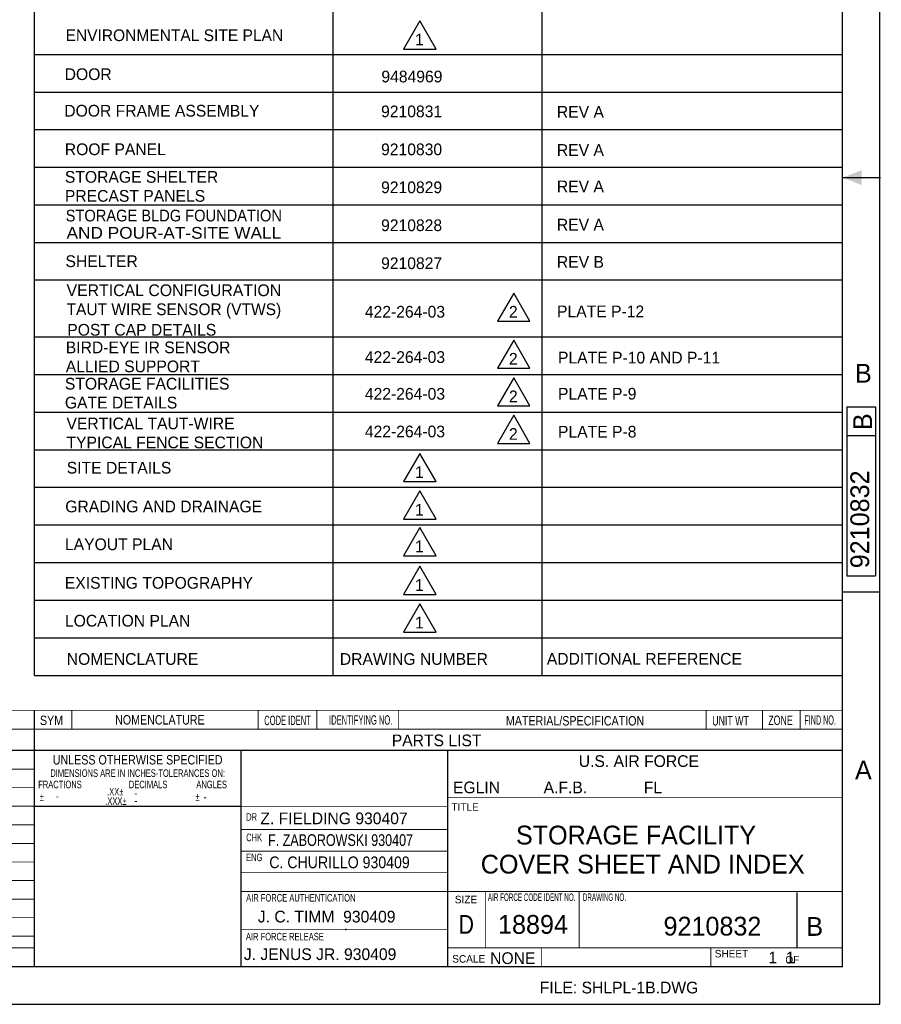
# Model space of a CAD drawing. Extents: x 0 to 344, y 0 to 79.
# Tile 5 of 7: x 23 to 34, y 0 to 13. Entities that reach past the tile are written whole.
import ezdxf
from ezdxf.enums import TextEntityAlignment as Align

# ---------------------------------------------------------------- set-up
doc = ezdxf.new("R2010")
doc.units = 0
doc.linetypes.add('DASHED', pattern=[0])
doc.layers.get('0').update_dxf_attribs({"linetype": 'CONTINUOUS'})
for name, color, linetype in [('LETTERING', 5, 'CONTINUOUS'), ('OUTLINE', 1, 'CONTINUOUS'), ('PARTSLIST', 3, 'CONTINUOUS')]:
    doc.layers.add(name, color=color, linetype=linetype)

# ---------------------------------------------------------------- blocks, each defined once
blk = doc.blocks.new('BORDER')
at = {"color": 0}
for p, q in [((1, 0), (1, 1)), ((0, 0), (1, 0))]:
    blk.add_line(p, q, dxfattribs=at)

msp = doc.modelspace()

# ---------------------------------------------------------------- linework, layer by layer
at = {"layer": 'LETTERING', "color": 0}
msp.add_line((32.893, 1.488), (32.893, 0.75), dxfattribs=at)
for points in [[(27.878, 13.086), (27.661, 12.711), (28.094, 12.711)], [(29.128, 9.463), (28.911, 9.088), (29.344, 9.088)], [(29.128, 8.838), (28.911, 8.463), (29.344, 8.463)], [(29.128, 8.338), (28.911, 7.963), (29.344, 7.963)], [(29.128, 7.838), (28.911, 7.463), (29.344, 7.463)], [(27.878, 7.331), (27.661, 6.956), (28.094, 6.956)], [(27.878, 6.831), (27.661, 6.456), (28.094, 6.456)], [(27.878, 6.343), (27.661, 5.968), (28.094, 5.968)], [(27.878, 5.829), (27.661, 5.454), (28.094, 5.454)], [(27.878, 5.328), (27.661, 4.953), (28.094, 4.953)]]:
    msp.add_lwpolyline(points, close=True, dxfattribs=at)
at = {"layer": 'OUTLINE', "color": 0}
msp.add_line((33.6, 11), (33.85, 11), dxfattribs=at)
at = {"layer": 'OUTLINE', "color": 0, "linetype": 'DASHED'}
for p, q in [((33.56, 7.95), (33.94, 7.95)), ((33.56, 7.95), (33.56, 5.7)), ((33.94, 7.95), (33.94, 5.7)), ((33.56, 7.57), (33.94, 7.57)), ((33.56, 5.7), (33.94, 5.7))]:
    msp.add_line(p, q, dxfattribs=at)
at = {"layer": 'OUTLINE', "color": 0, "const_width": 0.02}
msp.add_lwpolyline([(0.5, 21.5), (0.5, 0.5), (33.5, 0.5), (33.5, 21.5)], close=True, dxfattribs=at)
at = {"layer": 'OUTLINE', "color": 0}
for points, const_width in [([(33.508, 11), (34.008, 11)], 0.02), ([(33.493, 5.487), (33.993, 5.487)], 0.02), ([(19.75, 3.911), (33.5, 3.911)], 0.012), ([(22.75, 0.5), (22.75, 3.911)], 0.02), ([(23.25, 3.661), (23.25, 3.911)], 0.012), ([(25.727, 3.661), (25.727, 3.911)], 0.012), ([(26.508, 3.661), (26.508, 3.911)], 0.012), ([(27.597, 3.661), (27.597, 3.911)], 0.012), ([(31.688, 3.661), (31.688, 3.911)], 0.012), ([(32.438, 3.661), (32.438, 3.911)], 0.012), ([(32.938, 3.661), (32.938, 3.911)], 0.012), ([(19.75, 3.661), (33.5, 3.661)], 0.012), ([(18.75, 0.5), (18.75, 3.38), (33.5, 3.38)], 0.02), ([(25.5, 0.5), (25.5, 3.38)], 0.02), ([(28.25, 0.5), (28.25, 3.38)], 0.02), ([(19.75, 3.129), (22.75, 3.129)], 0.012), ([(19.75, 2.882), (22.75, 2.882)], 0.012), ([(28.25, 2.75), (33.5, 2.75)], 0.012), ([(19.75, 2.635), (22.75, 2.635)], 0.012), ([(22.743, 2.634), (25.5, 2.634)], 0.02), ([(25.5, 2.63), (28.25, 2.63)], 0.012), ([(19.75, 2.388), (22.75, 2.388)], 0.012), ([(25.5, 2.327), (28.25, 2.327)], 0.012), ([(19.75, 2.141), (22.75, 2.141)], 0.012), ([(25.5, 2.039), (28.25, 2.039)], 0.012), ([(19.75, 1.894), (22.75, 1.894)], 0.012), ([(25.5, 1.751), (28.25, 1.751)], 0.012), ([(19.75, 1.647), (22.75, 1.647)], 0.012), ([(25.5, 1.5), (33.5, 1.5)], 0.012), ([(28.75, 0.75), (28.75, 1.5)], 0.012), ([(30, 0.75), (30, 1.5)], 0.012), ([(19.75, 1.4), (22.75, 1.4)], 0.012), ([(19.75, 1.153), (22.75, 1.153)], 0.012), ([(25.5, 0.997), (28.25, 0.997)], 0.012), ([(18.75, 0.906), (22.75, 0.906)], 0.012), ([(19.75, 0.75), (22.75, 0.75)], 0.012), ([(28.25, 0.75), (33.5, 0.75)], 0.012), ([(29.5, 0.5), (29.5, 0.75)], 0.012), ([(31.75, 0.5), (31.75, 0.75)], 0.012)]:
    msp.add_lwpolyline(points, dxfattribs=dict(at, const_width=const_width))
msp.add_point((26.896, 0.997), dxfattribs=at)
msp.add_point((26.896, 0.997), dxfattribs=at)
msp.add_point((26.896, 0.997), dxfattribs=at)
msp.add_solid([(33.508, 11), (33.758, 10.9), (33.758, 11.1)], dxfattribs=at)
at = {"layer": 'PARTSLIST', "color": 0}
for p, q in [((22.75, 4.375), (22.75, 17.634)), ((26.727, 4.375), (26.727, 17.634)), ((29.508, 4.375), (29.508, 17.634)), ((33.5, 12.634), (22.75, 12.634)), ((33.5, 12.134), (22.75, 12.134)), ((33.5, 11.634), (22.75, 11.634)), ((33.5, 11.134), (22.75, 11.134)), ((33.5, 10.634), (22.75, 10.634)), ((33.5, 10.134), (22.75, 10.134)), ((33.5, 9.634), (22.75, 9.634)), ((33.5, 8.875), (22.75, 8.875)), ((33.5, 8.375), (22.75, 8.375)), ((33.5, 7.875), (22.75, 7.875)), ((33.5, 7.375), (22.75, 7.375)), ((33.5, 6.875), (22.75, 6.875)), ((33.5, 6.375), (22.75, 6.375)), ((33.5, 5.875), (22.75, 5.875)), ((33.5, 5.375), (22.75, 5.375)), ((22.75, 4.875), (33.5, 4.875)), ((22.75, 4.375), (33.5, 4.375))]:
    msp.add_line(p, q, dxfattribs=at)

# ---------------------------------------------------------------- block references
at = {"color": 0, "xscale": 34, "yscale": 22, "zscale": 34}
msp.add_blockref('BORDER', (0, 0), dxfattribs=at)

# ---------------------------------------------------------------- texts
at = {"color": 0, "width": 0.75}
msp.add_text('AIR FORCE RELEASE', height=0.1, dxfattribs=at).set_placement((25.565, 0.851))
at = {"color": 0}
msp.add_text('1  1', height=0.156, dxfattribs=at).set_placement((32.517, 0.545))
at = {"layer": 'LETTERING', "color": 0}
for s, width, p, p2 in [('ENVIRONMENTAL SITE PLAN', 0.912678, (23.165, 12.816), (26.06, 12.816)), ('STORAGE BLDG FOUNDATION', 0.868332, (23.167, 10.417), (26.044, 10.417)), ('AND POUR-AT-SITE WALL', 0.930949, (23.178, 10.187), (26.034, 10.187)), ('VERTICAL CONFIGURATION', 0.970914, (23.178, 9.423), (26.034, 9.423)), ('TAUT WIRE SENSOR (VTWS)', 0.887949, (23.178, 9.17), (26.034, 9.17))]:
    msp.add_text(s, height=0.156, dxfattribs=dict(at, width=width)).set_placement(p, p2, align=Align.FIT)
for s, height, p in [('1', 0.156, (27.814, 12.759)), ('DOOR', 0.156, (23.153, 12.298)), ('9484969', 0.156, (27.367, 12.267)), ('DOOR FRAME ASSEMBLY', 0.156, (23.148, 11.812)), ('9210831', 0.156, (27.363, 11.803)), ('REV A', 0.156, (29.702, 11.797)), ('ROOF PANEL', 0.156, (23.155, 11.299)), ('9210830', 0.156, (27.363, 11.298)), ('REV A', 0.156, (29.702, 11.289)), ('STORAGE SHELTER ', 0.156, (23.156, 10.932)), ('9210829', 0.156, (27.363, 10.793)), ('REV A', 0.156, (29.702, 10.805)), ('PRECAST PANELS', 0.156, (23.156, 10.679)), ('9210828', 0.156, (27.363, 10.288)), ('REV A', 0.156, (29.702, 10.296)), ('SHELTER', 0.156, (23.164, 9.81)), ('9210827', 0.156, (27.363, 9.783)), ('REV B', 0.156, (29.702, 9.8)), ('422-264-03', 0.156, (27.147, 9.137)), ('2', 0.156, (29.064, 9.136)), ('PLATE P-12', 0.156, (29.704, 9.142)), ('POST CAP DETAILS', 0.156, (23.188, 8.897)), ('BIRD-EYE IR SENSOR', 0.156, (23.168, 8.663)), ('422-264-03', 0.156, (27.147, 8.534)), ('2', 0.156, (29.064, 8.511)), ('PLATE P-10 AND P-11', 0.156, (29.717, 8.527)), ('ALLIED SUPPORT', 0.156, (23.168, 8.41)), ('STORAGE FACILITIES', 0.156, (23.156, 8.18)), ('422-264-03', 0.156, (27.147, 8.045)), ('2', 0.156, (29.064, 8.011)), ('PLATE P-9', 0.156, (29.717, 8.046)), ('GATE DETAILS', 0.156, (23.156, 7.928)), ('VERTICAL TAUT-WIRE', 0.156, (23.177, 7.651)), ('422-264-03', 0.156, (27.147, 7.544)), ('2', 0.156, (29.064, 7.511)), ('PLATE P-8', 0.156, (29.717, 7.541)), ('TYPICAL FENCE SECTION', 0.156, (23.177, 7.398)), ('SITE DETAILS', 0.156, (23.181, 7.062)), ('1', 0.156, (27.814, 7.004)), ('GRADING AND DRAINAGE', 0.156, (23.161, 6.546)), ('1', 0.156, (27.814, 6.503)), ('LAYOUT PLAN', 0.156, (23.157, 6.043)), ('1', 0.156, (27.814, 6.016)), ('EXISTING TOPOGRAPHY', 0.156, (23.155, 5.53)), ('1', 0.156, (27.814, 5.501)), ('LOCATION PLAN', 0.156, (23.157, 5.026)), ('1', 0.156, (27.814, 5.001)), ('NOMENCLATURE', 0.156, (23.181, 4.517)), ('DRAWING NUMBER', 0.156, (26.814, 4.517)), ('ADDITIONAL REFERENCE', 0.156, (29.568, 4.519)), ('EGLIN          A.F.B.             FL', 0.156, (28.32, 2.808)), ('-', 0.09, (23.036, 2.725)), ('-', 0.09, (24.081, 2.764)), ('-', 0.09, (25.002, 2.713)), ('-', 0.09, (24.081, 2.664)), ('Z. FIELDING 930407', 0.156, (25.757, 2.396)), ('J. C. TIMM  930409', 0.156, (25.723, 1.089)), ('9210832', 0.25, (31.121, 0.915)), ('B', 0.25, (33.021, 0.911)), ('J. JENUS JR. 930409', 0.156, (25.537, 0.589)), ('FILE: SHLPL-1B.DWG', 0.156, (29.474, 0.145))]:
    msp.add_text(s, height=height, dxfattribs=at).set_placement(p)
for s, p in [('B', (33.895, 7.64)), ('9210832', (33.857, 5.802))]:
    msp.add_text(s, height=0.25, rotation=90, dxfattribs=at).set_placement(p)
for s, height, p in [('STORAGE FACILITY', 0.25, (30.755, 2.127)), ('COVER SHEET AND INDEX', 0.25, (30.844, 1.74)), ('18894', 0.25, (29.384, 0.938)), ('NONE', 0.156, (29.115, 0.536))]:
    msp.add_text(s, height=height, dxfattribs=at).set_placement(p, align=Align.CENTER)
for s, width, p in [('F. ZABOROWSKI 930407', 0.8, (25.859, 2.107)), ('C. CHURILLO 930409', 0.9, (25.876, 1.811))]:
    msp.add_text(s, height=0.156, dxfattribs=dict(at, width=width)).set_placement(p)
at = {"layer": 'OUTLINE', "color": 0}
for s, p in [('B', (33.78, 8.272)), ('A', (33.78, 2.992))]:
    msp.add_text(s, height=0.25, dxfattribs=at).set_placement(p, align=Align.CENTER)
for s, height, width, p in [('SYM', 0.125, 0.85, (22.978, 3.716)), ('NOMENCLATURE', 0.125, 0.85, (24.42, 3.723)), ('CODE IDENT', 0.125, 0.6, (26.118, 3.715)), ('IDENTIFYING NO.', 0.125, 0.6, (27.092, 3.721)), ('FIND NO.', 0.125, 0.5, (33.205, 3.72)), ('UNLESS OTHERWISE SPECIFIED', 0.125, 0.85, (24.124, 3.191)), ('DIMENSIONS ARE IN INCHES-TOLERANCES ON:', 0.1, 0.75, (24.124, 3.026)), ('D', 0.25, 0.85, (28.496, 0.938))]:
    msp.add_text(s, height=height, dxfattribs=dict(at, width=width)).set_placement(p, align=Align.CENTER)
for s, height, width, p in [('MATERIAL/SPECIFICATION', 0.125, 0.85, (29.024, 3.71)), ('UNIT WT', 0.125, 0.7, (31.769, 3.71)), ('ZONE', 0.125, 0.7, (32.515, 3.717)), ('FRACTIONS', 0.1, 0.75, (22.801, 2.875)), (' .XX%%P', 0.1, 0.75, (23.69, 2.779)), ('DECIMALS', 0.1, 0.75, (24.007, 2.875)), ('ANGLES', 0.1, 0.75, (24.905, 2.875)), ('%%P', 0.1, 0.75, (22.821, 2.71)), ('.XXX%%P', 0.1, 0.75, (23.693, 2.653)), ('%%P', 0.1, 0.75, (24.891, 2.71)), ('DR', 0.1, 0.75, (25.568, 2.443)), ('CHK', 0.1, 0.75, (25.568, 2.17)), ('ENG', 0.1, 0.75, (25.568, 1.905)), ('AIR FORCE AUTHENTICATION', 0.1, 0.75, (25.568, 1.367)), ('AIR FORCE CODE IDENT NO.', 0.1, 0.5, (28.784, 1.375)), ('DRAWING NO.', 0.1, 0.5, (30.047, 1.375))]:
    msp.add_text(s, height=height, dxfattribs=dict(at, width=width)).set_placement(p)
for s, height, p in [('PARTS LIST', 0.156, (27.505, 3.434)), ('U.S. AIR FORCE', 0.156, (29.993, 3.158)), ('TITLE', 0.1, (28.298, 2.575)), ('SIZE', 0.1, (28.344, 1.344)), ('SCALE', 0.1, (28.31, 0.555)), ('SHEET', 0.1, (31.802, 0.624)), ('OF', 0.1, (32.742, 0.543))]:
    msp.add_text(s, height=height, dxfattribs=at).set_placement(p)

doc.saveas('drawing.dxf')
